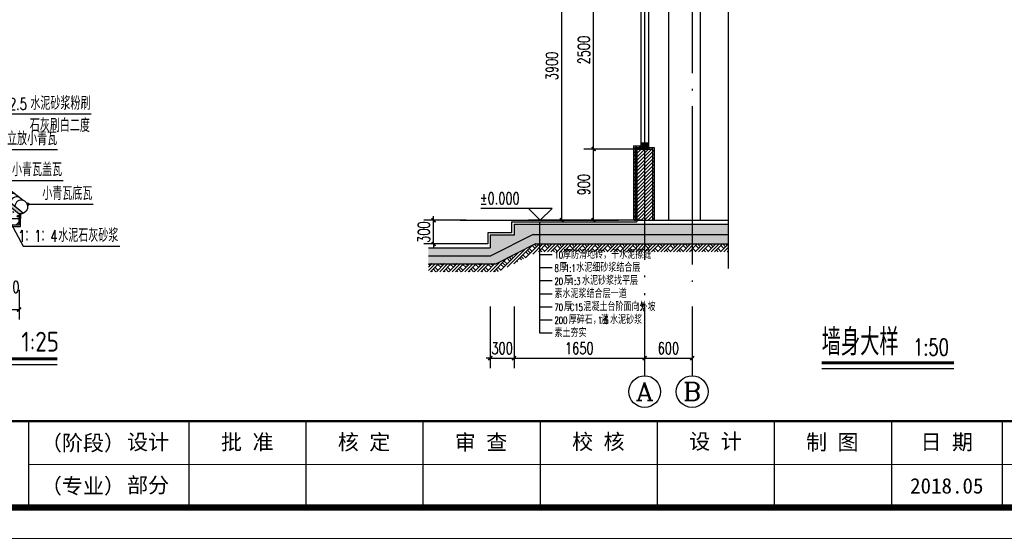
# Model space of a CAD drawing. Extents: x 88237 to 730297, y -11868 to 107702.
# Tile 33 of 49: x 576908 to 601779, y 38566 to 51673. Entities that reach past the tile are written whole.
import ezdxf
from ezdxf.enums import TextEntityAlignment as Align

# ---------------------------------------------------------------- set-up
doc = ezdxf.new("R2010")
doc.units = 0
doc.header["$LTSCALE"] = 1000
doc.header["$MEASUREMENT"] = 0
doc.linetypes.add('DOTE', pattern=[2.42, 2, -0.2, 0.02, -0.2])
for name, color, linetype in [('AXIS', 3, 'Continuous'), ('AXIS_TEXT', 7, 'Continuous'), ('COLUMN', 9, 'Continuous'), ('DIM_ELEV', 3, 'Continuous'), ('DIM_LEAD', 3, 'Continuous'), ('DIM_SYMB', 3, 'Continuous'), ('DOTE', 1, 'DOTE'), ('LVTRY', 6, 'Continuous'), ('PUB_DIM', 3, 'Continuous'), ('PUB_TEXT', 7, 'Continuous'), ('WALL', 2, 'Continuous'), ('WINDOW', 4, 'Continuous'), ('图框', 7, 'Continuous'), ('填充', 8, 'Continuous')]:
    doc.layers.add(name, color=color, linetype=linetype)
doc.styles.add('_TCH_AXIS', font='COMPLEX', dxfattribs={"bigfont": 'GBCBIG'})
doc.styles.add('_TCH_DIM', font='SIMPLEX', dxfattribs={"bigfont": 'GBCBIG'})
doc.styles.add('_TCH_DIM_T3', font='SIMPLEX', dxfattribs={"width": 0.705882, "bigfont": 'GBCBIG'})
doc.styles.add('COMPLEX', font='COMPLEX')
doc.styles.add('LYJFS', font='times.ttf', dxfattribs={"width": 0.7})
doc.styles.get("Standard").update_dxf_attribs({"font": 'gbenor.shx', "bigfont": 'gbcbig.shx'})
doc.styles.add('仿宋', font='FangSong_GB2312.ttf', dxfattribs={"width": 0.7})
doc.styles.add('宋体', font='txt')
doc.dimstyles.new('_TCH_ARCH&&25', dxfattribs={"dimtxt": 74.375, "dimasz": 25, "dimexe": 62.5, "dimexo": 75, "dimgap": 25, "dimtad": 1, "dimdec": 0, "dimzin": 0, "dimdsep": 46, "dimtxsty": '_TCH_DIM_T3', "dimblk": 'ARCHTICK', "dimcen": 0.09, "dimclrt": 7, "dimazin": 2, "dimtfac": 1, "dimtdec": 0, "dimtix": 1, "dimtmove": 2, "dimatfit": 3, "dimfxl": 1, "dimtolj": 1, "dimtzin": 0, "dimarcsym": 0})
doc.dimstyles.new('_TCH_ARCH&&50', dxfattribs={"dimtxt": 148.75, "dimasz": 50, "dimexe": 125, "dimexo": 150, "dimgap": 50, "dimtad": 1, "dimdec": 0, "dimzin": 0, "dimdsep": 46, "dimtxsty": '_TCH_DIM_T3', "dimblk": 'ARCHTICK', "dimcen": 0.09, "dimclrt": 7, "dimazin": 2, "dimtfac": 1, "dimtdec": 0, "dimtix": 1, "dimtmove": 2, "dimatfit": 3, "dimfxl": 1, "dimtolj": 1, "dimtzin": 0, "dimarcsym": 0})
pattern_1 = [(45, (0, 0), (-28.0633004, 28.0633004), [])]
pattern_2 = [(45, (0, 0), (-22.4506403, 22.4506403), [])]

# ---------------------------------------------------------------- blocks, each defined once
blk = doc.blocks.new('_ArchTick')
at = {"color": 0, "linetype": 'ByBlock', "const_width": 0.4}
blk.add_lwpolyline([(-0.5, -0.5), (0.5, 0.5)], dxfattribs=at)
blk = doc.blocks.new('*D88')
at = {"layer": 'Defpoints', "color": 0}
for p in [(1559936.3, -99296), (1559776.3, -99447.8), (1559936.3, -99447.8)]:
    blk.add_point(p, dxfattribs=at)
at = {"layer": 'PUB_DIM', "color": 0, "lineweight": -2}
for p, q in [((1559776.3, -99372.8), (1559776.3, -99233.5)), ((1559936.3, -99372.8), (1559936.3, -99233.5)), ((1559776.3, -99296), (1559751.3, -99296)), ((1559776.3, -99296), (1559936.3, -99296)), ((1559936.3, -99296), (1559961.3, -99296))]:
    blk.add_line(p, q, dxfattribs=at)
at = {"layer": 'PUB_DIM', "color": 0, "lineweight": -2, "xscale": 25, "yscale": 25, "zscale": 25}
blk.add_blockref('_ArchTick', (1559776.3, -99296), dxfattribs=at)
at = {"layer": 'PUB_DIM', "color": 0, "lineweight": -2, "xscale": 25, "yscale": 25, "zscale": 25, "rotation": 180}
blk.add_blockref('_ArchTick', (1559936.3, -99296), dxfattribs=at)
at = {"layer": 'PUB_DIM', "color": 7, "insert": (1559856.3, -99233.8), "char_height": 74.38, "attachment_point": 5, "style": '_TCH_DIM_T3'}
blk.add_mtext('\\A1;160', dxfattribs=at)
blk = doc.blocks.new('*D89')
at = {"layer": 'Defpoints', "color": 0}
for p in [(1559522, -99447.8), (1559776.3, -99447.8), (1559776.3, -99627.8)]:
    blk.add_point(p, dxfattribs=at)
at = {"layer": 'PUB_DIM', "color": 0, "lineweight": -2}
for p, q in [((1559701.3, -99447.8), (1559459.5, -99447.8)), ((1559522, -99627.8), (1559522, -99447.8)), ((1559701.3, -99627.8), (1559459.5, -99627.8))]:
    blk.add_line(p, q, dxfattribs=at)
at = {"layer": 'PUB_DIM', "color": 0, "lineweight": -2, "xscale": 25, "yscale": 25, "zscale": 25}
for p, rotation in [((1559522, -99447.8), 90), ((1559522, -99627.8), 270)]:
    blk.add_blockref('_ArchTick', p, dxfattribs=dict(at, rotation=rotation))
at = {"layer": 'PUB_DIM', "color": 7, "insert": (1559459.8, -99537.8), "char_height": 74.38, "attachment_point": 5, "rotation": 90, "style": '_TCH_DIM_T3'}
blk.add_mtext('\\A1;180', dxfattribs=at)
blk = doc.blocks.new('*D90')
at = {"layer": 'Defpoints', "color": 0}
for p in [(1559522, -99627.8), (1559776.3, -99627.8), (1559776.3, -99747.8)]:
    blk.add_point(p, dxfattribs=at)
at = {"layer": 'PUB_DIM', "color": 0, "lineweight": -2}
for p, q in [((1559522, -99627.8), (1559522, -99602.8)), ((1559701.3, -99627.8), (1559459.5, -99627.8)), ((1559522, -99747.8), (1559522, -99627.8)), ((1559701.3, -99747.8), (1559459.5, -99747.8)), ((1559522, -99747.8), (1559522, -99772.8))]:
    blk.add_line(p, q, dxfattribs=at)
at = {"layer": 'PUB_DIM', "color": 0, "lineweight": -2, "xscale": 25, "yscale": 25, "zscale": 25}
for p, rotation in [((1559522, -99627.8), 270), ((1559522, -99747.8), 90)]:
    blk.add_blockref('_ArchTick', p, dxfattribs=dict(at, rotation=rotation))
at = {"layer": 'PUB_DIM', "color": 7, "insert": (1559459.8, -99687.8), "char_height": 74.38, "attachment_point": 5, "rotation": 90, "style": '_TCH_DIM_T3'}
blk.add_mtext('\\A1;120', dxfattribs=at)
blk = doc.blocks.new('*D91')
at = {"layer": 'Defpoints', "color": 0}
for p in [(1559522, -99747.8), (1559776.3, -99747.8), (1559776.3, -100027.8)]:
    blk.add_point(p, dxfattribs=at)
at = {"layer": 'PUB_DIM', "color": 0, "lineweight": -2}
for p, q in [((1559701.3, -99747.8), (1559459.5, -99747.8)), ((1559522, -100027.8), (1559522, -99747.8)), ((1559701.3, -100027.8), (1559459.5, -100027.8))]:
    blk.add_line(p, q, dxfattribs=at)
at = {"layer": 'PUB_DIM', "color": 0, "lineweight": -2, "xscale": 25, "yscale": 25, "zscale": 25}
for p, rotation in [((1559522, -99747.8), 90), ((1559522, -100027.8), 270)]:
    blk.add_blockref('_ArchTick', p, dxfattribs=dict(at, rotation=rotation))
at = {"layer": 'PUB_DIM', "color": 7, "insert": (1559459.8, -99887.8), "char_height": 74.38, "attachment_point": 5, "rotation": 90, "style": '_TCH_DIM_T3'}
blk.add_mtext('\\A1;280', dxfattribs=at)
blk = doc.blocks.new('*D92')
at = {"layer": 'Defpoints', "color": 0}
for p in [(1559606.3, -100337.3), (1559696.3, -100337.3), (1559696.3, -100537.7)]:
    blk.add_point(p, dxfattribs=at)
at = {"layer": 'PUB_DIM', "color": 0, "lineweight": -2}
for p, q in [((1559606.3, -100412.3), (1559606.3, -100600.2)), ((1559696.3, -100412.3), (1559696.3, -100600.2)), ((1559606.3, -100537.7), (1559696.3, -100537.7))]:
    blk.add_line(p, q, dxfattribs=at)
at = {"layer": 'PUB_DIM', "color": 0, "lineweight": -2, "xscale": 25, "yscale": 25, "zscale": 25, "rotation": 180}
blk.add_blockref('_ArchTick', (1559606.3, -100537.7), dxfattribs=at)
at = {"layer": 'PUB_DIM', "color": 0, "lineweight": -2, "xscale": 25, "yscale": 25, "zscale": 25}
blk.add_blockref('_ArchTick', (1559696.3, -100537.7), dxfattribs=at)
at = {"layer": 'PUB_DIM', "color": 7, "insert": (1559642.2, -100373.1), "char_height": 74.38, "attachment_point": 5, "style": '_TCH_DIM_T3'}
blk.add_mtext('\\A1;90', dxfattribs=at)
blk = doc.blocks.new('*D93')
at = {"layer": 'Defpoints', "color": 0}
for p in [(1559696.3, -100337.3), (1559756.3, -100337.3), (1559756.3, -100537.7)]:
    blk.add_point(p, dxfattribs=at)
at = {"layer": 'PUB_DIM', "color": 0, "lineweight": -2}
for p, q in [((1559696.3, -100412.3), (1559696.3, -100600.2)), ((1559756.3, -100412.3), (1559756.3, -100600.2)), ((1559696.3, -100537.7), (1559671.3, -100537.7)), ((1559696.3, -100537.7), (1559756.3, -100537.7)), ((1559756.3, -100537.7), (1559781.3, -100537.7))]:
    blk.add_line(p, q, dxfattribs=at)
at = {"layer": 'PUB_DIM', "color": 0, "lineweight": -2, "xscale": 25, "yscale": 25, "zscale": 25}
blk.add_blockref('_ArchTick', (1559696.3, -100537.7), dxfattribs=at)
at = {"layer": 'PUB_DIM', "color": 0, "lineweight": -2, "xscale": 25, "yscale": 25, "zscale": 25, "rotation": 180}
blk.add_blockref('_ArchTick', (1559756.3, -100537.7), dxfattribs=at)
at = {"layer": 'PUB_DIM', "color": 7, "insert": (1559726.3, -100475.6), "char_height": 74.38, "attachment_point": 5, "style": '_TCH_DIM_T3'}
blk.add_mtext('\\A1;60', dxfattribs=at)
blk = doc.blocks.new('*D94')
at = {"layer": 'Defpoints', "color": 0}
for p in [(1559756.3, -100337.3), (1559956.3, -100337.3), (1559956.3, -100537.7)]:
    blk.add_point(p, dxfattribs=at)
at = {"layer": 'PUB_DIM', "color": 0, "lineweight": -2}
for p, q in [((1559756.3, -100412.3), (1559756.3, -100600.2)), ((1559956.3, -100412.3), (1559956.3, -100600.2)), ((1559756.3, -100537.7), (1559956.3, -100537.7))]:
    blk.add_line(p, q, dxfattribs=at)
at = {"layer": 'PUB_DIM', "color": 0, "lineweight": -2, "xscale": 25, "yscale": 25, "zscale": 25, "rotation": 180}
blk.add_blockref('_ArchTick', (1559756.3, -100537.7), dxfattribs=at)
at = {"layer": 'PUB_DIM', "color": 0, "lineweight": -2, "xscale": 25, "yscale": 25, "zscale": 25}
blk.add_blockref('_ArchTick', (1559956.3, -100537.7), dxfattribs=at)
at = {"layer": 'PUB_DIM', "color": 7, "insert": (1559856.3, -100475.6), "char_height": 74.38, "attachment_point": 5, "style": '_TCH_DIM_T3'}
blk.add_mtext('\\A1;200', dxfattribs=at)
blk = doc.blocks.new('*D95')
at = {"layer": 'Defpoints', "color": 0}
for p in [(1559956.3, -100337.3), (1560016.3, -100337.3), (1560016.3, -100537.7)]:
    blk.add_point(p, dxfattribs=at)
at = {"layer": 'PUB_DIM', "color": 0, "lineweight": -2}
for p, q in [((1559956.3, -100412.3), (1559956.3, -100600.2)), ((1560016.3, -100412.3), (1560016.3, -100600.2)), ((1559956.3, -100537.7), (1559931.3, -100537.7)), ((1559956.3, -100537.7), (1560016.3, -100537.7)), ((1560016.3, -100537.7), (1560041.3, -100537.7))]:
    blk.add_line(p, q, dxfattribs=at)
at = {"layer": 'PUB_DIM', "color": 0, "lineweight": -2, "xscale": 25, "yscale": 25, "zscale": 25}
blk.add_blockref('_ArchTick', (1559956.3, -100537.7), dxfattribs=at)
at = {"layer": 'PUB_DIM', "color": 0, "lineweight": -2, "xscale": 25, "yscale": 25, "zscale": 25, "rotation": 180}
blk.add_blockref('_ArchTick', (1560016.3, -100537.7), dxfattribs=at)
at = {"layer": 'PUB_DIM', "color": 7, "insert": (1559986.3, -100475.6), "char_height": 74.38, "attachment_point": 5, "style": '_TCH_DIM_T3'}
blk.add_mtext('\\A1;60', dxfattribs=at)
blk = doc.blocks.new('*D96')
at = {"layer": 'Defpoints', "color": 0}
for p in [(1560016.3, -100337.3), (1560106.3, -100337.3), (1560106.3, -100537.7)]:
    blk.add_point(p, dxfattribs=at)
at = {"layer": 'PUB_DIM', "color": 0, "lineweight": -2}
for p, q in [((1560016.3, -100412.3), (1560016.3, -100600.2)), ((1560106.3, -100412.3), (1560106.3, -100600.2)), ((1560016.3, -100537.7), (1560106.3, -100537.7))]:
    blk.add_line(p, q, dxfattribs=at)
at = {"layer": 'PUB_DIM', "color": 0, "lineweight": -2, "xscale": 25, "yscale": 25, "zscale": 25, "rotation": 180}
blk.add_blockref('_ArchTick', (1560016.3, -100537.7), dxfattribs=at)
at = {"layer": 'PUB_DIM', "color": 0, "lineweight": -2, "xscale": 25, "yscale": 25, "zscale": 25}
blk.add_blockref('_ArchTick', (1560106.3, -100537.7), dxfattribs=at)
at = {"layer": 'PUB_DIM', "color": 7, "insert": (1560063.8, -100394.7), "char_height": 74.38, "attachment_point": 5, "style": '_TCH_DIM_T3'}
blk.add_mtext('\\A1;90', dxfattribs=at)
blk = doc.blocks.new('*D97')
at = {"layer": 'Defpoints', "color": 0}
for p in [(106538, 363852), (107097, 363852), (107097, 363552)]:
    blk.add_point(p, dxfattribs=at)
at = {"layer": 'PUB_DIM', "color": 0, "lineweight": -2}
for p, q in [((106538, 363852), (106538, 363902)), ((106947, 363852), (106413, 363852)), ((106538, 363552), (106538, 363852)), ((106947, 363552), (106413, 363552)), ((106538, 363552), (106538, 363502))]:
    blk.add_line(p, q, dxfattribs=at)
at = {"layer": 'PUB_DIM', "color": 0, "lineweight": -2, "xscale": 50, "yscale": 50, "zscale": 50}
for p, rotation in [((106538, 363852), 270), ((106538, 363552), 90)]:
    blk.add_blockref('_ArchTick', p, dxfattribs=dict(at, rotation=rotation))
at = {"layer": 'PUB_DIM', "color": 7, "insert": (106414, 363702), "char_height": 148.8, "attachment_point": 5, "rotation": 90, "style": '_TCH_DIM_T3'}
blk.add_mtext('\\A1;300', dxfattribs=at)
blk = doc.blocks.new('*D98')
at = {"layer": 'Defpoints', "color": 0}
for p in [(107253, 362912), (107553, 362912), (107553, 362109)]:
    blk.add_point(p, dxfattribs=at)
at = {"layer": 'PUB_DIM', "color": 0, "lineweight": -2}
for p, q in [((107253, 362762), (107253, 361984)), ((107553, 362762), (107553, 361984)), ((107253, 362109), (107203, 362109)), ((107253, 362109), (107553, 362109)), ((107553, 362109), (107603, 362109))]:
    blk.add_line(p, q, dxfattribs=at)
at = {"layer": 'PUB_DIM', "color": 0, "lineweight": -2, "xscale": 50, "yscale": 50, "zscale": 50}
blk.add_blockref('_ArchTick', (107253, 362109), dxfattribs=at)
at = {"layer": 'PUB_DIM', "color": 0, "lineweight": -2, "xscale": 50, "yscale": 50, "zscale": 50, "rotation": 180}
blk.add_blockref('_ArchTick', (107553, 362109), dxfattribs=at)
at = {"layer": 'PUB_DIM', "color": 7, "insert": (107403, 362234), "char_height": 148.8, "attachment_point": 5, "style": '_TCH_DIM_T3'}
blk.add_mtext('\\A1;300', dxfattribs=at)
blk = doc.blocks.new('*D99')
at = {"layer": 'Defpoints', "color": 0}
for p in [(107553, 362912), (109203, 362912), (109203, 362109)]:
    blk.add_point(p, dxfattribs=at)
at = {"layer": 'PUB_DIM', "color": 0, "lineweight": -2}
for p, q in [((107553, 362762), (107553, 361984)), ((109203, 362762), (109203, 361984)), ((107553, 362109), (109203, 362109))]:
    blk.add_line(p, q, dxfattribs=at)
at = {"layer": 'PUB_DIM', "color": 0, "lineweight": -2, "xscale": 50, "yscale": 50, "zscale": 50, "rotation": 180}
blk.add_blockref('_ArchTick', (107553, 362109), dxfattribs=at)
at = {"layer": 'PUB_DIM', "color": 0, "lineweight": -2, "xscale": 50, "yscale": 50, "zscale": 50}
blk.add_blockref('_ArchTick', (109203, 362109), dxfattribs=at)
at = {"layer": 'PUB_DIM', "color": 7, "insert": (108378, 362234), "char_height": 148.8, "attachment_point": 5, "style": '_TCH_DIM_T3'}
blk.add_mtext('\\A1;1650', dxfattribs=at)
blk = doc.blocks.new('*D100')
at = {"layer": 'Defpoints', "color": 0}
for p in [(109203, 362912), (109803, 362912), (109803, 362109)]:
    blk.add_point(p, dxfattribs=at)
at = {"layer": 'PUB_DIM', "color": 0, "lineweight": -2}
for p, q in [((109203, 362762), (109203, 361984)), ((109803, 362762), (109803, 361984)), ((109203, 362109), (109803, 362109))]:
    blk.add_line(p, q, dxfattribs=at)
at = {"layer": 'PUB_DIM', "color": 0, "lineweight": -2, "xscale": 50, "yscale": 50, "zscale": 50, "rotation": 180}
blk.add_blockref('_ArchTick', (109203, 362109), dxfattribs=at)
at = {"layer": 'PUB_DIM', "color": 0, "lineweight": -2, "xscale": 50, "yscale": 50, "zscale": 50}
blk.add_blockref('_ArchTick', (109803, 362109), dxfattribs=at)
at = {"layer": 'PUB_DIM', "color": 7, "insert": (109503, 362234), "char_height": 148.8, "attachment_point": 5, "style": '_TCH_DIM_T3'}
blk.add_mtext('\\A1;600', dxfattribs=at)
blk = doc.blocks.new('_AXISO')
blk.add_circle((0, 0), 0.5)
at = {"layer": 'AXIS_TEXT', "style": 'COMPLEX', "width": 1.041667}
blk.add_attdef('A', text='', height=0.56, dxfattribs=at).set_placement((-0.25, -0.28), (0.25, -0.28), align=Align.FIT)
blk = doc.blocks.new('*D106')
at = {"layer": 'Defpoints', "color": 0}
for p in [(108559, 367252), (109272, 367252), (109272, 364752)]:
    blk.add_point(p, dxfattribs=at)
at = {"layer": 'PUB_DIM', "color": 0, "lineweight": -2}
for p, q in [((109122, 367252), (108434, 367252)), ((108559, 364752), (108559, 367252)), ((109122, 364752), (108434, 364752))]:
    blk.add_line(p, q, dxfattribs=at)
at = {"layer": 'PUB_DIM', "color": 0, "lineweight": -2, "xscale": 50, "yscale": 50, "zscale": 50}
for p, rotation in [((108559, 367252), 90), ((108559, 364752), 270)]:
    blk.add_blockref('_ArchTick', p, dxfattribs=dict(at, rotation=rotation))
at = {"layer": 'PUB_DIM', "color": 7, "insert": (108435, 366002), "char_height": 148.8, "attachment_point": 5, "rotation": 90, "style": '_TCH_DIM_T3'}
blk.add_mtext('\\A1;2500', dxfattribs=at)
blk = doc.blocks.new('*D107')
at = {"layer": 'Defpoints', "color": 0}
for p in [(108559, 364752), (109272, 364752), (109272, 363852)]:
    blk.add_point(p, dxfattribs=at)
at = {"layer": 'PUB_DIM', "color": 0, "lineweight": -2}
for p, q in [((109122, 364752), (108434, 364752)), ((108559, 363852), (108559, 364752)), ((109122, 363852), (108434, 363852))]:
    blk.add_line(p, q, dxfattribs=at)
at = {"layer": 'PUB_DIM', "color": 0, "lineweight": -2, "xscale": 50, "yscale": 50, "zscale": 50}
for p, rotation in [((108559, 364752), 90), ((108559, 363852), 270)]:
    blk.add_blockref('_ArchTick', p, dxfattribs=dict(at, rotation=rotation))
at = {"layer": 'PUB_DIM', "color": 7, "insert": (108435, 364302), "char_height": 148.8, "attachment_point": 5, "rotation": 90, "style": '_TCH_DIM_T3'}
blk.add_mtext('\\A1;900', dxfattribs=at)
blk = doc.blocks.new('*D110')
at = {"layer": 'Defpoints', "color": 0}
for p in [(108157, 367752), (109318, 367752), (109318, 363852)]:
    blk.add_point(p, dxfattribs=at)
at = {"layer": 'PUB_DIM', "color": 0, "lineweight": -2}
for p, q in [((109168, 367752), (108032, 367752)), ((108157, 363852), (108157, 367752)), ((109168, 363852), (108032, 363852))]:
    blk.add_line(p, q, dxfattribs=at)
at = {"layer": 'PUB_DIM', "color": 0, "lineweight": -2, "xscale": 50, "yscale": 50, "zscale": 50}
for p, rotation in [((108157, 367752), 90), ((108157, 363852), 270)]:
    blk.add_blockref('_ArchTick', p, dxfattribs=dict(at, rotation=rotation))
at = {"layer": 'PUB_DIM', "color": 7, "insert": (108032, 365802), "char_height": 148.8, "attachment_point": 5, "rotation": 90, "style": '_TCH_DIM_T3'}
blk.add_mtext('\\A1;3900', dxfattribs=at)
blk = doc.blocks.new('d4trtg')
for p, q in [((655949.8, 3899795.5), (655949.8, 3899655.4)), ((656210, 3899795.5), (656210, 3899655.4)), ((656400.1, 3899795.5), (656400.1, 3899655.4)), ((656590.2, 3899795.5), (656590.2, 3899655.4)), ((656780.4, 3899795.5), (656780.4, 3899655.4)), ((656970.5, 3899795.5), (656970.5, 3899655.4)), ((657160.6, 3899795.5), (657160.6, 3899655.4)), ((657350.8, 3899795.5), (657350.8, 3899655.4)), ((657530.9, 3899795.5), (657530.9, 3899655.4))]:
    blk.add_line(p, q)
at = {"lineweight": 0}
for p, q in [((658021.2, 3899725.4), (655949.8, 3899725.4)), ((658071.2, 3899605.3), (653868.4, 3899605.3))]:
    blk.add_line(p, q, dxfattribs=at)
at = {"lineweight": 0, "const_width": 10}
blk.add_lwpolyline([(654118.6, 3902527.3), (658021.2, 3902527.3), (658021.2, 3899655.4), (654118.6, 3899655.4)], close=True, dxfattribs=at)
at = {"lineweight": 0, "const_width": 4}
blk.add_lwpolyline([(658021.2, 3899795.5), (654118.6, 3899795.5)], dxfattribs=at)
at = {"style": 'LYJFS'}
for s, p in [('（阶段）', (656038.2, 3899760.4)), ('（专业）', (656038.2, 3899690.4))]:
    blk.add_text(s, height=25.02, dxfattribs=at).set_placement(p, align=Align.MIDDLE_CENTER)
at = {"style": '仿宋'}
blk.add_text('2018.05', height=25.02, dxfattribs=at).set_placement((657440.8, 3899690.4), align=Align.MIDDLE)
at = {"char_height": 25.02, "attachment_point": 5, "style": '宋体'}
for s, insert in [('设计', (656144, 3899760.4)), ('批 准', (656305, 3899760.4)), ('核 定', (656494.6, 3899760.2)), ('审 查', (656684.6, 3899760.2)), ('校 核', (656875.1, 3899760.9)), ('设 计', (657065.3, 3899761.4)), ('制 图', (657254.9, 3899760.2)), ('日 期', (657440.8, 3899760.4)), ('部分', (656144, 3899690.4))]:
    blk.add_mtext(s, dxfattribs=dict(at, insert=insert))
blk = doc.blocks.new('fgfdg')
h = blk.add_hatch()
h.set_pattern_fill('ANSI31', color=256, scale=10, style=0)
h.set_pattern_definition([(45, (0, 0), (-11.22532015, 11.22532015), [])])
h.paths.add_polyline_path([(1559776.3, -99627.8), (1559776.3, -99747.8), (1559936.3, -99747.8), (1559936.3, -99627.8)])
blk.add_hatch(color=256).paths.add_polyline_path([(1559587.2, -99922.5, 0.101045), (1559606.3, -99932.8), (1559836.3, -99747.8), (1559804.4, -99747.8)])
h = blk.add_hatch()
h.set_pattern_fill('混凝土', color=256, scale=10, style=0)
h.set_pattern_definition([(50, (0, 0), (71.7260183, -6.2752135), [7.5, -82.5]), (355, (0, 0), (-13.8751334, 75.2192134), [6, -66]), (100.4514, (5.98, -0.52), (57.8509382, 68.9439542), [6.374019, -70.1142112]), (46.1842, (0, 20), (106.724105, -16.5519014), [11.25, -123.75]), (96.6356, (8.89, 18.62), (93.4662706, 97.411787), [9.561029, -105.1713]), (351.1842, (0, 20), (93.4661945, 97.41186), [9, -99]), (21, (10, 15), (59.6907052, -40.261889), [7.5, -82.5]), (326, (10, 15), (24.3315332, 72.5150045), [6, -66]), (71.4514, (14.974, 11.645), (84.022263, 32.2530497), [6.374019, -70.1142112]), (37.5, (0, 0), (1.21598553, 33.2893854), [0, -65.2, 0, -67, 0, -66.25]), (7.5, (0, 0), (26.30695374, 39.4411712), [0, -38.2, 0, -63.7, 0, -25.25]), (327.5, (-22.3, 0), (53.3822436, -2.25548717), [0, -25, 0, -78, 0, -103.5]), (317.5, (-32.3, 0), (58.318617, 10.0104982), [0, -32.5, 0, -51.8, 0, -73.5])])
h.paths.add_polyline_path([(1559784.1, -99789.7, -0.092195), (1559772.1, -99799.4), (1559756.9, -99811.6, -0.086808), (1559745.5, -99820.8), (1559729.8, -99833.5, -0.081484), (1559719, -99842.2), (1559675.4, -99877.2, -0.071024), (1559665.8, -99884.9), (1559606.3, -99932.8), (1559606.3, -99962.8), (1559766.3, -99962.8), (1559766.3, -99912.8), (1559796.3, -99912.8), (1559796.3, -99862.8), (1559916.3, -99862.8), (1559916.3, -99912.8), (1559946.3, -99912.8), (1559946.3, -99962.8), (1560106.3, -99962.8), (1560106.3, -99932.8), (1560046.8, -99884.9, -0.071024), (1560037.2, -99877.2), (1559993.6, -99842.2, -0.081484), (1559982.8, -99833.5), (1559967.1, -99820.8, -0.086808), (1559955.6, -99811.6), (1559940.5, -99799.4, -0.092195), (1559928.5, -99789.7), (1559876.3, -99747.8), (1559836.3, -99747.8)])
h = blk.add_hatch(color=256)
edge = h.paths.add_edge_path()
edge.add_line((1559876.3, -99747.8), (1559908.2, -99747.8))
edge.add_line((1559908.2, -99747.8), (1560134.4, -99929.7))
edge.add_arc((1560115.7, -99888.7), 45.1, 257.9379, 294.47116, ccw=False)
edge.add_line((1560106.3, -99932.8), (1559876.3, -99747.8))
h = blk.add_hatch()
h.set_pattern_fill('ANSI31', color=256, scale=25, style=0)
h.set_pattern_definition(pattern_1)
h.paths.add_polyline_path([(1559796.3, -99862.8), (1559796.3, -99912.8), (1559916.3, -99912.8), (1559916.3, -99862.8)])
h.paths.add_polyline_path([(1559946.3, -99962.8), (1559946.3, -99912.8), (1559766.3, -99912.8), (1559766.3, -99962.8)])
h = blk.add_hatch()
h.set_pattern_fill('钢筋混凝土', color=256, scale=25, style=0)
h.set_pattern_definition([(45, (0, 0), (-44.1941738, 44.1941738), []), (50, (0, 0), (179.315046, -15.688034), [18.75, -206.25]), (355, (0, 0), (-34.687833, 188.048033), [15, -165]), (100.4514, (14.94, -1.3), (144.627345, 172.359886), [15.935047, -175.285528]), (46.1842, (0, 50), (266.810262, -41.379754), [28.125, -309.375]), (96.6356, (22.23, 46.55), (233.665676, 243.529468), [23.90257, -262.92825]), (351.1842, (0, 50), (233.665486, 243.52965), [22.5, -247.5]), (21, (25, 37.5), (149.226763, -100.654723), [18.75, -206.25]), (326, (25, 37.5), (60.828833, 181.287511), [15, -165]), (71.4514, (37.44, 29.11), (210.055657, 80.632624), [15.935047, -175.285528]), (37.5, (0, 0), (3.0399638, 83.2234635), [0, -163, 0, -167.5, 0, -165.625]), (7.5, (0, 0), (65.7673844, 98.602928), [0, -95.5, 0, -159.25, 0, -63.125]), (327.5, (-55.75, 0), (133.455609, -5.638718), [0, -62.5, 0, -195, 0, -258.75]), (317.5, (-80.75, 0), (145.796542, 25.026246), [0, -81.25, 0, -129.5, 0, -183.75])])
h.paths.add_polyline_path([(1560016.3, -100002.8), (1560106.3, -100002.8), (1560106.3, -99962.8), (1559606.3, -99962.8), (1559606.3, -100002.8), (1559696.3, -100002.8)])
h.paths.add_polyline_path([(1559696.3, -100002.8), (1559696.3, -100027.8), (1559756.3, -100027.8), (1559956.3, -100027.8), (1560016.3, -100027.8), (1560016.3, -100002.8)])
h = blk.add_hatch()
h.set_pattern_fill('ANSI31', color=256, scale=25, style=0)
h.set_pattern_definition(pattern_1)
h.paths.add_polyline_path([(1559756.3, -100412.3), (1559828.2, -100412.3), (1559847.3, -100359.8), (1559865.8, -100464.8), (1559884.4, -100412.3), (1559956.3, -100412.3), (1559956.3, -100027.8), (1559756.3, -100027.8)])
for p, q in [((1559776.3, -99447.8), (1559936.3, -99447.8)), ((1559776.3, -99447.8), (1559776.3, -99747.8)), ((1559786.3, -99457.8), (1559926.3, -99457.8)), ((1559786.3, -99457.8), (1559786.3, -99747.8)), ((1559926.3, -99457.8), (1559926.3, -99747.8)), ((1559936.3, -99447.8), (1559936.3, -99747.8)), ((1559776.3, -99627.8), (1559936.3, -99627.8)), ((1559776.3, -99694), (1559579.4, -99847.1)), ((1559936.3, -99694), (1560133.2, -99847.1)), ((1559804.4, -99747.8), (1559587.2, -99922.5)), ((1559836.3, -99747.8), (1559606.3, -99932.8)), ((1559776.3, -99747.8), (1559936.3, -99747.8)), ((1559876.3, -99747.8), (1560106.3, -99932.8)), ((1559908.2, -99747.8), (1560134.4, -99929.7)), ((1559766.3, -99912.8), (1559946.3, -99912.8)), ((1559766.3, -99912.8), (1559766.3, -99962.8)), ((1559796.3, -99862.8), (1559916.3, -99862.8)), ((1559796.3, -99912.8), (1559796.3, -99862.8)), ((1559916.3, -99912.8), (1559916.3, -99862.8)), ((1559946.3, -99912.8), (1559946.3, -99962.8)), ((1559596.3, -99932.8), (1559596.3, -99962.8)), ((1559596.3, -100012.8), (1559596.3, -99962.8)), ((1559606.3, -99932.8), (1559606.3, -99962.8)), ((1559606.3, -99962.8), (1560106.3, -99962.8)), ((1559606.3, -100002.8), (1559606.3, -99962.8)), ((1560106.3, -99932.8), (1560106.3, -99962.8)), ((1560106.3, -100002.8), (1560106.3, -99962.8)), ((1560116.3, -99932.8), (1560116.3, -99962.8)), ((1560116.3, -100012.8), (1560116.3, -99962.8)), ((1559686.3, -100012.8), (1559596.3, -100012.8)), ((1559696.3, -100002.8), (1559606.3, -100002.8)), ((1559686.3, -100037.8), (1559686.3, -100012.8)), ((1559736.3, -100037.8), (1559686.3, -100037.8)), ((1559696.3, -100027.8), (1559696.3, -100002.8)), ((1559756.3, -100027.8), (1559696.3, -100027.8)), ((1559736.3, -100037.8), (1559736.3, -100412.3)), ((1559756.3, -100027.8), (1559756.3, -100412.3)), ((1559756.3, -100027.8), (1559956.3, -100027.8)), ((1559956.3, -100027.8), (1559956.3, -100412.3)), ((1559956.3, -100027.8), (1560016.3, -100027.8)), ((1559976.3, -100037.8), (1559976.3, -100412.3)), ((1559976.3, -100037.8), (1560026.3, -100037.8)), ((1560016.3, -100027.8), (1560016.3, -100002.8)), ((1560016.3, -100002.8), (1560106.3, -100002.8)), ((1560026.3, -100037.8), (1560026.3, -100012.8)), ((1560026.3, -100012.8), (1560116.3, -100012.8))]:
    blk.add_line(p, q)
for points in [[(1559740.9, -99721.5, -0.222963), (1559776.3, -99727.6, -0.222963)], [(1559971.6, -99721.5, 0.222963), (1559936.3, -99727.6, 0.222963)], [(1559660.2, -99784.3, -0.445877), (1559713.7, -99820.8, -0.445877)], [(1559687.1, -99763.4, -0.450853), (1559740.3, -99799.3, -0.450853)], [(1559714, -99742.4, -0.451009), (1559767.1, -99777.7, -0.451009)], [(1559791.8, -99747.8, -0.05166), (1559793.9, -99756.2, -0.05166)], [(1559920.8, -99747.8, 0.05166), (1559918.7, -99756.2, 0.05166)], [(1559998.6, -99742.4, 0.451009), (1559945.5, -99777.7, 0.451009)], [(1560025.5, -99763.4, 0.450853), (1559972.2, -99799.3, 0.450853)], [(1560052.4, -99784.3, 0.445877), (1559998.9, -99820.8, 0.445877)], [(1559579.4, -99847.1, 0.529825), (1559606.3, -99932.8, 2.040442)], [(1559579.4, -99847.1, -0.459847), (1559633.1, -99885.6, -0.459847)], [(1559606.3, -99826.2, -0.455128), (1559659.9, -99863.9, -0.455128)], [(1559633.2, -99805.2, -0.450472), (1559686.8, -99842.3, -0.450472)], [(1560079.4, -99805.2, 0.450472), (1560025.8, -99842.3, 0.450472)], [(1560106.3, -99826.2, 0.455128), (1560052.6, -99863.9, 0.455128)], [(1560133.2, -99847.1, 0.459847), (1560079.5, -99885.6, 0.459847)], [(1560133.2, -99847.1, -0.910157), (1560106.3, -99932.8, -2.040442)]]:
    blk.add_lwpolyline(points, format="xyb")
at = {"layer": 'DIM_LEAD'}
for p, q in [((1559897.6, -99447.8), (1560008.8, -99302.2)), ((1560008.8, -99302.2), (1560561.6, -99302.2)), ((1559926.3, -99525.8), (1560195.2, -99525.8)), ((1560195.2, -99525.8), (1560350, -99525.8)), ((1559971.6, -99721.5), (1560230.6, -99721.5)), ((1560230.6, -99721.5), (1560383.9, -99721.5)), ((1560009.1, -99905.9), (1560133.3, -100136.9)), ((1560162.7, -99872.2), (1560421.6, -99872.2)), ((1560421.6, -99872.2), (1560574.9, -99872.2)), ((1559606.3, -99932.8), (1559470, -100087.5)), ((1559470, -100087.5), (1559143.1, -100087.5)), ((1560133.3, -100136.9), (1560742.1, -100136.9))]:
    blk.add_line(p, q, dxfattribs=at)
at = {"layer": 'DIM_LEAD', "const_width": 10}
for points in [[(1559894.6, -99451.7, 1), (1559900.7, -99443.8, 1)], [(1559921.3, -99525.8, 1), (1559931.3, -99525.8, 1)], [(1559966.6, -99721.5, 1), (1559976.6, -99721.5, 1)], [(1560006.8, -99901.5, 1), (1560011.5, -99910.3, 1)], [(1560157.7, -99872.2, 1), (1560167.7, -99872.2, 1)], [(1559609.6, -99929, 1), (1559603, -99936.5, 1)]]:
    blk.add_lwpolyline(points, format="xyb", close=True, dxfattribs=at)
at = {"layer": 'DIM_SYMB'}
for points in [[(1559681.3, -100412.3), (1559828.2, -100412.3), (1559847.3, -100359.8), (1559865.8, -100464.8), (1559884.4, -100412.3), (1560031.3, -100412.3)], [(1559436.7, -100884.5), (1560348, -100884.5)]]:
    blk.add_lwpolyline(points, dxfattribs=at)
at = {"layer": 'DIM_SYMB', "const_width": 17.5}
blk.add_lwpolyline([(1559436.7, -100849.5), (1560348, -100849.5)], dxfattribs=at)
at = {"layer": 'PUB_TEXT', "style": '_TCH_DIM', "width": 0.705882}
for s, height, p in [('1:2.5', 74.38, (1559975.4, -99276)), ('1', 74.4, (1560100.9, -100110.7)), ('1', 74.4, (1560202.3, -100110.7)), ('4', 74.4, (1560303.8, -100110.7))]:
    blk.add_text(s, height=height, dxfattribs=at).set_placement(p)
at = {"layer": 'PUB_TEXT', "style": '_TCH_DIM'}
for s, p in [('水泥砂浆粉刷', (1560177.9, -99276)), ('石灰刷白二度', (1560174.2, -99416)), ('立放小青瓦', (1560030.5, -99499.6)), ('小青瓦盖瓦', (1560061.6, -99695.2)), ('小青瓦底瓦', (1560252.7, -99845.9)), ('小青瓦滴水', (1559169.4, -100061.3)), ('：', (1560140.9, -100110.7)), ('：', (1560242.3, -100110.7)), ('水泥石灰砂浆', (1560353.8, -100110.7))]:
    blk.add_text(s, height=84.4, dxfattribs=at).set_placement(p)
at = {"layer": 'PUB_TEXT'}
for s, height, p in [('马头墙详图', 168.79, (1559436.7, -100803.4)), ('1:25', 125, (1560120.7, -100803.4))]:
    blk.add_text(s, height=height, dxfattribs=at).set_placement(p)
at = {"layer": 'PUB_DIM'}
for p1, p2, distance, picture, middle in [((1559776.3, -99447.8), (1559936.3, -99447.8), 151.8, '*D88', (1559856.3, -99233.8)), ((1559776.3, -99627.8), (1559776.3, -99447.8), 254.3, '*D89', (1559459.8, -99537.8)), ((1559776.3, -99747.8), (1559776.3, -99627.8), 254.3, '*D90', (1559459.8, -99687.8)), ((1559776.3, -100027.8), (1559776.3, -99747.8), 254.3, '*D91', (1559459.8, -99887.8)), ((1559696.3, -100337.3), (1559756.3, -100337.3), -200.4, '*D93', (1559726.3, -100475.6)), ((1559756.3, -100337.3), (1559956.3, -100337.3), -200.4, '*D94', (1559856.3, -100475.6)), ((1559956.3, -100337.3), (1560016.3, -100337.3), -200.4, '*D95', (1559986.3, -100475.6))]:
    dim = blk.add_aligned_dim(p1=p1, p2=p2, distance=distance, dimstyle='_TCH_ARCH&&25', dxfattribs=at)
    dim.commit()
    dim.dimension.update_dxf_attribs({"geometry": picture, "text_midpoint": middle})
for base, p1, p2, picture, middle in [((1559696.3, -100537.7), (1559606.3, -100337.3), (1559696.3, -100337.3), '*D92', (1559642.2, -100373.1)), ((1560106.3, -100537.7), (1560016.3, -100337.3), (1560106.3, -100337.3), '*D96', (1560063.8, -100394.7))]:
    dim = blk.add_linear_dim(base=base, p1=p1, p2=p2, angle=0, dimstyle='_TCH_ARCH&&25', dxfattribs=at)
    dim.commit()
    dim.dimension.update_dxf_attribs({"geometry": picture, "text_midpoint": middle, "dimtype": 161})
blk = doc.blocks.new('GFHJJ')
h = blk.add_hatch()
h.set_pattern_fill('ANSI31', color=256, scale=20, style=0)
h.set_pattern_definition(pattern_2)
h.paths.add_polyline_path([(109063.2, 364792), (109063.2, 363852), (109083.2, 363852), (109083.2, 364772), (109153.2, 364772), (109153.2, 364792)])
h = blk.add_hatch()
h.set_pattern_fill('HONEY', color=9, scale=8, style=0)
h.set_pattern_definition([(0, (0, 0), (19.05, 10.99852), [12.7, -25.4]), (120, (0, 0), (-19.04999772, 10.99852394), [12.7, -25.4]), (60, (0, 0), (2.28e-06, 21.99704394), [-25.4, 12.7])])
h.paths.add_polyline_path([(109153.2, 364752), (109153.2, 364772), (109083.2, 364772), (109083.2, 363852), (109103.2, 363852), (109103.2, 364752)])
h = blk.add_hatch()
h.set_pattern_fill('ANSI31', color=256, scale=20, style=0)
h.set_pattern_definition(pattern_2)
h.paths.add_polyline_path([(109203.2, 363852), (109303.2, 363852), (109303.2, 364752), (109203.2, 364752)])
h.paths.add_polyline_path([(109103.2, 363852), (109203.2, 363852), (109203.2, 364752), (109153.2, 364752), (109103.2, 364752)])
h = blk.add_hatch()
h.set_pattern_fill('ANSI31', color=256, scale=20, style=0)
h.set_pattern_definition(pattern_2)
h.paths.add_polyline_path([(109323.2, 364772), (109253.2, 364772), (109253.2, 364752), (109303.2, 364752), (109303.2, 363852), (109323.2, 363852)])
at = {"layer": '填充', "linetype": 'ByBlock'}
h = blk.add_hatch(dxfattribs=at)
h.set_pattern_fill('混凝土', color=256, scale=20, style=0)
h.set_pattern_definition([(50, (1321965.41, 511263.46), (143.452037, -12.550427), [15, -165]), (355, (1321965.41, 511263.46), (-27.750267, 150.438427), [12, -132]), (100.4514, (1321977.37, 511262.42), (115.701876, 137.887908), [12.748038, -140.228422]), (46.1842, (1321965.41, 511303.46), (213.44821, -33.103803), [22.5, -247.5]), (96.6356, (1321983.2, 511300.7), (186.93254, 194.823574), [19.122058, -210.3426]), (351.1842, (1321965.41, 511303.46), (186.93239, 194.82372), [18, -198]), (21, (1321985.41, 511293.46), (119.38141, -80.523778), [15, -165]), (326, (1321985.41, 511293.46), (48.663066, 145.030009), [12, -132]), (71.4514, (1321995.36, 511286.75), (168.044526, 64.5061), [12.748038, -140.228422]), (37.5, (1321965.413, 511263.46), (2.431971, 66.5787708), [0, -130.4, 0, -134, 0, -132.5]), (7.5, (1321965.41, 511263.46), (52.6139075, 78.8823424), [0, -76.4, 0, -127.4, 0, -50.5]), (327.5, (1321920.81, 511263.46), (106.7644872, -4.5109743), [0, -50, 0, -156, 0, -207]), (317.5, (1321900.81, 511263.46), (116.637234, 20.0209965), [0, -65, 0, -103.6, 0, -147])])
h.paths.add_polyline_path([(110256.9, 363802), (109103.2, 363802), (109053.2, 363802), (109053.2, 363672), (110256.9, 363672)])
h.paths.add_polyline_path([(109053.2, 363802), (107553.2, 363802), (107553.2, 363662), (107253.2, 363662), (107253.2, 363502), (106472.6, 363502), (106472.6, 363402), (107261.3, 363402), (107794.1, 363672), (109053.2, 363672)])
at = {"layer": '填充'}
h = blk.add_hatch(dxfattribs=at)
h.set_pattern_fill('砂灰土', color=256, scale=10, style=0)
h.set_pattern_definition([(37.5, (1321965.413, 511263.462), (-1.2598672, 38.5364754), [0, -30.4, 0, -34, 0, -32.5]), (7.5, (1321965.413, 511263.46), (35.395534, 56.4429213), [0, -16.4, 0, -27.4, 0, -10.5]), (327.5, (1321940.813, 511263.462), (62.2828372, 0.1131811), [0, -10, 0, -36, 0, -47]), (317.5, (1321940.81, 511263.46), (60.122532, 17.5535113), [0, -5, 0, -23.6, 0, -27])])
h.paths.add_polyline_path([(109053.2, 363552), (109053.2, 363672), (107794.1, 363672), (107261.3, 363402), (106472.6, 363402), (106472.6, 363302), (107329.5, 363302), (107822.8, 363552)])
h.paths.add_polyline_path([(109053.2, 363672), (109053.2, 363552), (110256.9, 363552), (110256.9, 363672)])
h = blk.add_hatch(dxfattribs=at)
h.set_pattern_fill('夯实土壤', color=256, scale=20, style=0)
h.set_pattern_definition([(45, (1321989.01, 511263.46), (-79.478802, 79.478802), []), (45, (1322031.01, 511263.46), (-79.478802, 79.478802), []), (45, (1322073.01, 511263.46), (-79.478802, 79.478802), []), (135, (1321989.01, 511263.46), (-79.478802, -79.478802), [53, -59.4]), (135, (1322010.01, 511284.46), (-79.478802, -79.478802), [53, -59.4]), (135, (1322031.01, 511305.46), (-79.478802, -79.478802), [53, -59.4])])
h.paths.add_polyline_path([(109053.2, 363452), (109053.2, 363552), (107822.8, 363552), (107329.5, 363302), (106472.6, 363302), (106472.6, 363202), (107353.4, 363202), (107846.7, 363452)])
h.paths.add_polyline_path([(109053.2, 363552), (109053.2, 363452), (110256.9, 363452), (110256.9, 363552)])
at = {"color": 5}
for p, q in [((109503.2, 367652), (109503.2, 363852)), ((109903.2, 367232.4), (109903.2, 363852))]:
    blk.add_line(p, q, dxfattribs=at)
at = {"layer": 'AXIS'}
for p, q in [((109203.2, 362160), (109203.2, 361887.6)), ((109803.2, 362160), (109803.2, 361887.6))]:
    blk.add_line(p, q, dxfattribs=at)
at = {"layer": 'COLUMN'}
for p, q in [((107553.2, 363802), (109128.2, 363802)), ((107553.2, 363802), (107553.2, 363662)), ((109103.2, 363802), (110256.9, 363802)), ((107253.2, 363662), (107253.2, 363502)), ((107553.2, 363662), (107253.2, 363662)), ((107794.1, 363672), (107261.3, 363402)), ((107794.1, 363672), (110256.9, 363672)), ((106472.6, 363502), (107253.2, 363502)), ((107822.8, 363552), (107329.5, 363302)), ((107822.8, 363552), (110256.9, 363552)), ((106472.6, 363402), (107261.3, 363402)), ((106472.6, 363302), (107329.5, 363302))]:
    blk.add_line(p, q, dxfattribs=at)
at = {"layer": 'DIM_ELEV'}
for p, q in [((108035.5, 364002), (107135.5, 364002)), ((107885.5, 363852), (107735.5, 364002)), ((107885.5, 363852), (108035.5, 364002)), ((108486.2, 363852), (107735.5, 363852))]:
    blk.add_line(p, q, dxfattribs=at)
at = {"layer": 'DIM_SYMB'}
for p, q in [((107874, 363832), (107874, 363419.2)), ((107874, 363419.2), (108034.4, 363419.2)), ((107874, 363419.2), (107874, 362429.2)), ((107874, 363254.2), (108034.4, 363254.2)), ((107874, 363089.2), (108034.4, 363089.2)), ((107874, 362924.2), (108034.4, 362924.2)), ((107874, 362759.2), (108034.4, 362759.2)), ((107874, 362594.2), (108034.4, 362594.2)), ((107874, 362429.2), (108034.4, 362429.2))]:
    blk.add_line(p, q, dxfattribs=at)
blk.add_lwpolyline([(110256.9, 372186), (110256.9, 367769.8), (110361.9, 367731.5), (110151.9, 367694.5), (110256.9, 367657.3), (110256.9, 363241)], dxfattribs=at)
at = {"layer": 'DOTE'}
for p, q in [((109203.2, 372612), (109203.2, 362904.1)), ((109803.2, 372552), (109803.2, 362904.1)), ((106873.4, 363852), (110256.9, 363852))]:
    blk.add_line(p, q, dxfattribs=at)
at = {"layer": 'LVTRY'}
for p, q in [((107523.2, 363832), (109103.2, 363832)), ((107523.2, 363832), (107523.2, 363692)), ((109103.2, 363852), (109103.2, 363832)), ((109103.2, 363852), (110256.9, 363852)), ((107523.2, 363692), (107223.2, 363692)), ((107223.2, 363692), (107223.2, 363552)), ((107223.2, 363552), (106472.6, 363552))]:
    blk.add_line(p, q, dxfattribs=at)
at = {"layer": 'WALL'}
for p, q in [((109063.2, 364792), (109063.2, 363852)), ((109063.2, 364792), (109153.2, 364792)), ((109083.2, 364772), (109083.2, 363852)), ((109083.2, 364772), (109153.2, 364772)), ((109103.2, 364752), (109103.2, 363852)), ((109103.2, 364752), (109303.2, 364752)), ((109253.2, 364772), (109323.2, 364772)), ((109303.2, 364752), (109303.2, 363852)), ((109323.2, 364772), (109323.2, 363852))]:
    blk.add_line(p, q, dxfattribs=at)
at = {"layer": 'WINDOW'}
for p, q in [((109153.2, 367252.4), (109153.2, 364752)), ((109253.2, 367252.4), (109253.2, 364752)), ((109203.2, 367172.6), (109203.2, 364831.8)), ((109153.2, 364831.8), (109253.2, 364831.8)), ((109253.2, 364792), (109153.2, 364792)), ((109153.2, 364752), (109253.2, 364752))]:
    blk.add_line(p, q, dxfattribs=at)
for points in [[(109153.2, 364757.2, 0.3938353), (109159.5, 364764), (109159.5, 364780, -1), (109173.1, 364780), (109173.1, 364764, 1), (109186.7, 364764), (109186.7, 364780, -1), (109200.3, 364780), (109200.3, 364764, 1), (109213.9, 364764), (109213.9, 364780, -1), (109227.5, 364780), (109227.5, 364764, 1), (109241.1, 364764), (109241.1, 364780)], [(109153.2, 364757.2, 0.3938353), (109159.5, 364764), (109159.5, 364780, -0.1923088), (109161.4, 364784.7)], [(109227.5, 364780), (109227.5, 364764, 1), (109241.1, 364764), (109241.1, 364780, -0.7059883), (109253.2, 364784.3, -0.7059883)]]:
    blk.add_lwpolyline(points, format="xyb", dxfattribs=at)
blk.add_lwpolyline([(109163.2, 364821.8), (109243.2, 364821.8), (109243.2, 364802), (109163.2, 364802)], close=True, dxfattribs=at)
at = {"layer": 'AXIS'}
ref = blk.add_blockref('_AXISO', (109203.2, 361687.6), dxfattribs=dict(at, xscale=400, yscale=400, zscale=400))
ref.add_attrib('A', 'A', dxfattribs={"layer": 'AXIS_TEXT', "height": 226.3, "style": '_TCH_AXIS', "width": 1.166667}).set_placement((109090, 361574.5), (109316.3, 361574.5), align=Align.FIT)
ref = blk.add_blockref('_AXISO', (109803.2, 361687.6), dxfattribs=dict(at, xscale=400, yscale=400, zscale=400))
ref.add_attrib('A', 'B', dxfattribs={"layer": 'AXIS_TEXT', "height": 226.3, "style": '_TCH_AXIS', "width": 1.235294}).set_placement((109690, 361574.5), (109916.3, 361574.5), align=Align.FIT)
at = {"layer": 'PUB_TEXT', "style": '_TCH_DIM', "width": 0.705882}
for s, height, p in [('%%P0.000', 148.75, (107120.5, 364054.5)), ('10', 89.25, (108064.4, 363366.7)), ('8', 89.2, (108064.4, 363201.7)), ('1:1', 89.25, (108198.1, 363201.7)), ('20', 89.25, (108064.4, 363036.7)), ('1:3', 89.25, (108258.1, 363036.7)), ('70', 89.25, (108064.4, 362706.7)), ('C15', 89.25, (108258.1, 362706.7)), ('1%', 89.25, (109092.6, 362706.7)), ('200', 89.25, (108064.4, 362541.7)), ('1:5', 89.25, (108613, 362541.7))]:
    blk.add_text(s, height=height, dxfattribs=at).set_placement(p)
at = {"layer": 'PUB_TEXT', "style": '_TCH_DIM'}
for s, height, p in [('厚防滑地砖，干水泥擦缝', 101.277, (108172.4, 363366.7)), ('厚', 101.3, (108124.4, 363201.7)), ('水泥细砂浆结合层', 101.28, (108339.1, 363201.7)), ('厚', 101.3, (108184.4, 363036.7)), ('水泥砂浆找平层', 101.28, (108411.1, 363036.7)), ('素水泥浆结合层一道', 101.28, (108064.4, 362871.7)), ('厚', 101.3, (108184.4, 362706.7)), ('混凝土台阶面向外坡', 101.28, (108429.1, 362706.7)), ('厚碎石，灌', 101.28, (108244.4, 362541.7)), ('水泥砂浆', 101.28, (108766, 362541.7)), ('素土夯实', 101.28, (108064.4, 362376.7))]:
    blk.add_text(s, height=height, dxfattribs=at).set_placement(p)
at = {"layer": 'PUB_DIM'}
for p1, p2, distance, picture, middle in [((109317.5, 363852), (109317.5, 367752), 1160.7, '*D110', (108032.4, 365802)), ((109272, 364752), (109272, 367252.4), 712.9, '*D106', (108434.7, 366002.2)), ((109272, 363852), (109272, 364752), 712.9, '*D107', (108434.7, 364302)), ((107096.7, 363552), (107096.7, 363852), 558.4, '*D97', (106414, 363702)), ((107253.2, 362911.6), (107553.2, 362911.6), -802.4, '*D98', (107403.2, 362233.6)), ((107553.2, 362911.6), (109203.2, 362911.6), -802.4, '*D99', (108378.2, 362233.6)), ((109203.2, 362911.6), (109803.2, 362911.6), -802.4, '*D100', (109503.2, 362233.6))]:
    dim = blk.add_aligned_dim(p1=p1, p2=p2, distance=distance, dimstyle='_TCH_ARCH&&50', dxfattribs=at)
    dim.commit()
    dim.dimension.update_dxf_attribs({"geometry": picture, "text_midpoint": middle})

msp = doc.modelspace()

# ---------------------------------------------------------------- linework, layer by layer
at = {"layer": 'DIM_SYMB', "const_width": 70}
msp.add_lwpolyline([(597165.5, 43001.7), (600505.6, 43001.7)], dxfattribs=at)
at = {"layer": 'DIM_SYMB'}
msp.add_lwpolyline([(597165.5, 42861.7), (600505.6, 42861.7)], dxfattribs=at)

# ---------------------------------------------------------------- block references
for name, p, xscale, yscale, zscale in [('GFHJJ', (374287.7, -681099.9), 2, 2, 2), ('fgfdg', (-5663534, 446498.8), 4, 4, 4)]:
    msp.add_blockref(name, p, dxfattribs=dict(xscale=xscale, yscale=yscale, zscale=zscale))
at = {"layer": '图框', "xscale": 15.55714379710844, "yscale": 15.55714381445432, "zscale": 15.5571438}
msp.add_blockref('d4trtg', (-9627575.7, -60628155.2), dxfattribs=at)

# ---------------------------------------------------------------- texts
at = {"layer": 'PUB_TEXT', "style": '_TCH_DIM'}
msp.add_text('墙身大样', height=675.18, dxfattribs=at).set_placement((597165.5, 43186.4))
at = {"layer": 'PUB_TEXT', "style": '_TCH_DIM', "width": 0.705882}
msp.add_text('1:50', height=425, dxfattribs=at).set_placement((599477, 43186.4))

doc.saveas('drawing.dxf')
